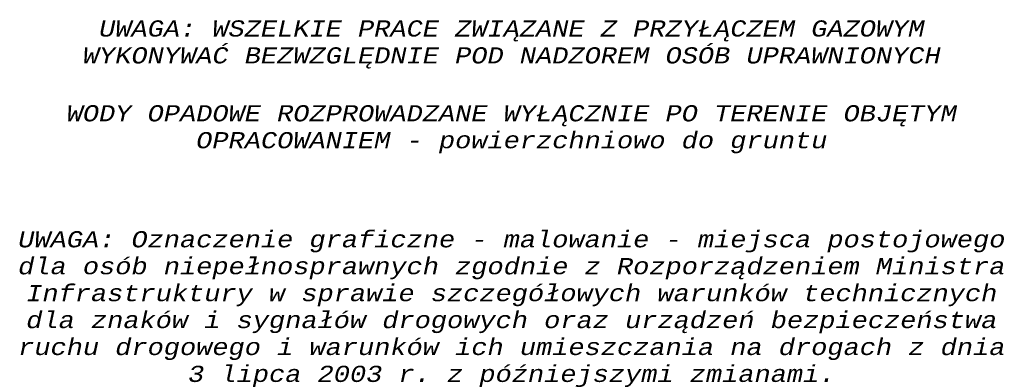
# Model space of a CAD drawing. Header units: millimetres. Extents: x 0 to 6535399, y 0 to 6021678.
# Tile 18 of 59: x 6532991 to 6533040, y 6021255 to 6021273. Entities that reach past the tile are written whole.
import ezdxf

# ---------------------------------------------------------------- set-up
doc = ezdxf.new("R2010")
doc.units = ezdxf.units.MM
doc.layers.add('PZT', color=7, linetype='Continuous', lineweight=5)
doc.styles.add('R_G ISOC', font='isocpeur.ttf')

msp = doc.modelspace()

# ---------------------------------------------------------------- texts
at = {"layer": 'PZT', "color": 242, "true_color": 0xcd2027, "char_height": 0.8, "width": 50, "attachment_point": 5, "style": 'R_G ISOC'}
for s, insert in [('\\pt4;{\\fISOCTEUR|b0|i1|c238|p49;UWAGA: WSZELKIE PRACE ZWIĄZANE Z PRZYŁĄCZEM GAZOWYM \\PWYKONYWAĆ BEZWZGLĘDNIE POD NADZOREM OSÓB UPRAWNIONYCH}', (6533015.223, 6021271.408)), ('\\pt4;{\\fISOCTEUR|b0|i1|c238|p49;WODY OPADOWE ROZPROWADZANE WYŁĄCZNIE PO TERENIE OBJĘTYM OPRACOWANIEM - powierzchniowo do gruntu}', (6533015.223, 6021267.207)), ('\\pt4;{\\fISOCTEUR|b0|i1|c238|p49;UWAGA: Oznaczenie graficzne - malowanie - miejsca postojowego dla osób niepełnosprawnych zgodnie z Rozporządzeniem Ministra Infrastruktury w sprawie szczegółowych warunków technicznych dla znaków i sygnałów drogowych oraz urządzeń bezpieczeństwa ruchu drogowego i warunków ich umieszczania na drogach z dnia 3 lipca 2003 r. z późniejszymi zmianami.}', (6533015.223, 6021258.3))]:
    msp.add_mtext(s, dxfattribs=dict(at, insert=insert))

doc.saveas('drawing.dxf')
